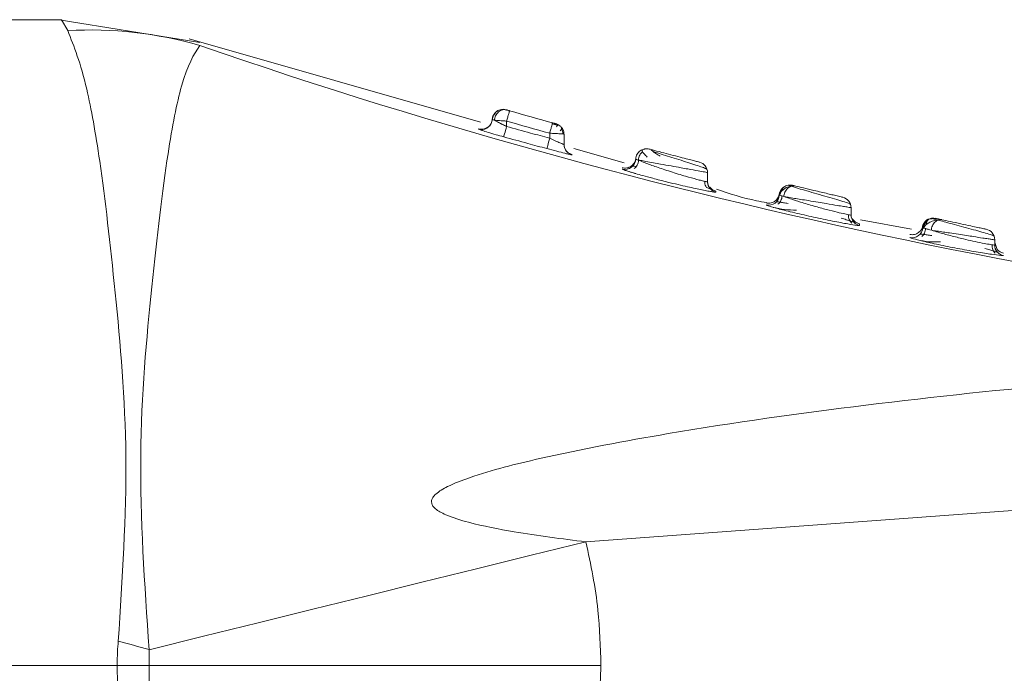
# Model space of a CAD drawing. Header units: millimetres. Extents: x -458 to 1924, y -69 to 431.
# Tile 40 of 49: x 1043 to 1057, y 162 to 171. Entities that reach past the tile are written whole.
import ezdxf

# ---------------------------------------------------------------- set-up
doc = ezdxf.new("R2010")
doc.units = ezdxf.units.MM

# ---------------------------------------------------------------- blocks, each defined once
blk = doc.blocks.new('Drawing View6')
at = {"color": 7, "linetype": 'Continuous', "lineweight": 18}
for p, q in [((-548.987, -6.366), (-560.987, -6.366)), ((-547.062, -6.683), (-549.019, -6.366)), ((-548.902, -6.518), (-548.987, -6.366)), ((-543.151, -7.792), (-547.211, -6.633)), ((-547.06, -6.726), (-547.06, -6.726)), ((-542.841, -7.622), (-542.856, -7.618)), ((-542.815, -7.619), (-542.818, -7.619)), ((-542.796, -7.621), (-542.795, -7.621)), ((-542.796, -7.622), (-542.788, -7.623)), ((-542.793, -7.626), (-542.796, -7.625)), ((-542.748, -7.642), (-542.746, -7.635)), ((-542.742, -7.64), (-542.747, -7.639)), ((-542.992, -7.786), (-542.987, -7.757)), ((-542.983, -7.747), (-542.988, -7.758)), ((-542.983, -7.758), (-542.978, -7.76)), ((-542.787, -7.779), (-542.787, -7.854)), ((-542.097, -7.818), (-542.1, -7.817)), ((-542.187, -7.949), (-542.187, -8.018)), ((-542.075, -7.828), (-542.085, -7.823)), ((-542.084, -7.822), (-542.084, -7.822)), ((-542.002, -7.959), (-541.987, -7.963)), ((-541.987, -7.963), (-541.987, -8.105)), ((-541.956, -8.192), (-541.98, -8.152)), ((-541.956, -8.192), (-541.98, -8.152)), ((-541.15, -8.363), (-541.852, -8.162)), ((-541.876, -8.25), (-541.876, -8.246)), ((-541.174, -8.449), (-541.174, -8.449)), ((-540.985, -8.512), (-541.082, -8.483)), ((-539.987, -8.497), (-539.987, -8.624)), ((-539.987, -8.624), (-539.987, -8.611)), ((-539.978, -8.672), (-539.987, -8.624)), ((-539.872, -8.77), (-539.872, -8.755)), ((-538.812, -8.685), (-538.853, -8.676)), ((-538.802, -8.674), (-538.795, -8.676)), ((-539.17, -8.948), (-539.17, -8.948)), ((-537.987, -8.987), (-537.987, -9.088)), ((-537.987, -9.088), (-537.987, -9.069)), ((-537.954, -9.16), (-537.979, -9.137)), ((-537.145, -9.285), (-537.857, -9.154)), ((-536.867, -9.135), (-536.918, -9.15)), ((-536.807, -9.137), (-536.914, -9.147)), ((-536.774, -9.159), (-536.85, -9.143)), ((-536.806, -9.135), (-536.812, -9.134)), ((-537.905, -9.233), (-537.868, -9.235)), ((-537.868, -9.235), (-537.869, -9.213)), ((-536.946, -9.281), (-536.908, -9.291)), ((-537.167, -9.402), (-537.167, -9.402)), ((-535.987, -9.433), (-535.987, -9.506)), ((-535.987, -9.47), (-535.953, -9.568)), ((-535.987, -9.506), (-535.987, -9.477)), ((-535.974, -9.558), (-535.979, -9.556)), ((-535.902, -9.653), (-535.864, -9.654)), ((-535.864, -9.654), (-535.864, -9.654)), ((-526.487, -12.521), (-541.682, -13.644)), ((-560.987, -15.366), (-548.213, -15.366))]:
    blk.add_line(p, q, dxfattribs=at)
at = {"color": 7, "linetype": 'Continuous', "lineweight": 18, "flags": 128}
for points in [[(-542.853, -7.616), (-542.829, -7.615), (-542.796, -7.621)], [(-542.827, -7.999), (-542.826, -7.995), (-542.824, -7.987), (-542.82, -7.973), (-542.815, -7.955), (-542.809, -7.933), (-542.802, -7.909), (-542.795, -7.882), (-542.787, -7.854)], [(-542.226, -8.163), (-542.225, -8.16), (-542.223, -8.151), (-542.219, -8.138), (-542.214, -8.12), (-542.208, -8.098), (-542.202, -8.073), (-542.195, -8.046), (-542.187, -8.018)], [(-541.979, -8.153), (-541.985, -8.13), (-541.987, -8.105)], [(-539.95, -8.723), (-539.955, -8.717), (-539.96, -8.71)], [(-538.813, -8.685), (-538.787, -8.682), (-538.758, -8.685)], [(-537.987, -8.987), (-537.989, -8.962), (-537.995, -8.94)], [(-535.987, -9.434), (-535.989, -9.408), (-535.996, -9.384)], [(-547.769, -15.147), (-547.009, -14.959), (-546.249, -14.772), (-545.488, -14.584), (-544.727, -14.396), (-543.966, -14.208), (-543.205, -14.02), (-542.443, -13.832), (-541.682, -13.644)]]:
    blk.add_lwpolyline(points, dxfattribs=at)
at = {"color": 7, "linetype": 'Continuous', "lineweight": 18}
for centre, radius, start, end in [((-548.58, -11.94), 5.431, 73.7433, 93.3999), ((-521.029, 68.492), 79.595, 250.91073, 266.068), ((-515.302, 88.525), 100, 254.07145, 254.4281), ((-543.137, -7.748), 0.15, 254.1954, 345.2267), ((-515.302, 88.525), 100.15, 254.07145, 254.4281), ((-541.837, -8.105), 0.15, 180.0126, 209.1714), ((-541.837, -8.105), 0.15, 209.1864, 255.0952), ((-541.137, -8.303), 0.15, 255.7021, 357.8504), ((-540.137, -8.497), 0.15, 360, 75.6421), ((-539.837, -8.624), 0.15, 180.0004, 206.6311), ((-539.137, -8.802), 0.15, 257.1479, 356.4955), ((-538.137, -8.987), 0.15, 360, 76.8202), ((-537.837, -9.088), 0.15, 180.0064, 258.0251), ((-536.838, -9.282), 0.15, 77.5849, 167.0421), ((-537.137, -9.255), 0.15, 258.6302, 354.8555), ((-536.137, -9.433), 0.15, 360, 77.9926), ((-535.837, -9.506), 0.15, 180.0075, 259.4971), ((-592.329, -174.069), 165.052, 74.337, 74.49185)]:
    blk.add_arc(centre, radius, start, end, dxfattribs=at)
for points, knots in [([(-548.198, -15.027), (-548.141, -14.156), (-548.029, -12.43), (-548.239, -10.111), (-548.431, -8.416), (-548.658, -7.13), (-548.813, -6.742), (-548.902, -6.518)], [0, 0, 0, 0, 0.215496, 0.427053, 0.635274, 0.788728, 1, 1, 1, 1]), ([(-547.769, -15.147), (-547.831, -14.229), (-547.953, -12.421), (-547.73, -10.004), (-547.53, -8.289), (-547.295, -7.081), (-547.146, -6.855), (-547.06, -6.726)], [0, 0, 0, 0, 0.215583, 0.424685, 0.63353, 0.789403, 1, 1, 1, 1]), ([(-542.987, -7.757), (-542.986, -7.746), (-542.984, -7.725), (-542.971, -7.694), (-542.952, -7.666), (-542.925, -7.642), (-542.894, -7.624), (-542.871, -7.619), (-542.859, -7.617)], [0, 0, 0, 0, 0.149286, 0.310346, 0.480337, 0.655173, 0.830009, 1, 1, 1, 1]), ([(-542.923, -7.644), (-542.933, -7.652), (-542.951, -7.667), (-542.97, -7.697), (-542.982, -7.729), (-542.984, -7.75), (-542.985, -7.76)], [0, 0, 0, 0, 0.267472, 0.527266, 0.772918, 1, 1, 1, 1]), ([(-542.86, -7.617), (-542.871, -7.619), (-542.895, -7.624), (-542.925, -7.643), (-542.949, -7.668), (-542.959, -7.689), (-542.963, -7.7)], [0, 0, 0, 0, 0.241254, 0.493089, 0.748528, 1, 1, 1, 1]), ([(-542.956, -7.767), (-542.955, -7.757), (-542.952, -7.736), (-542.94, -7.705), (-542.923, -7.675), (-542.899, -7.65), (-542.872, -7.631), (-542.842, -7.621), (-542.814, -7.618), (-542.797, -7.621), (-542.788, -7.623)], [0, 0, 0, 0, 0.113774, 0.236652, 0.366448, 0.500002, 0.633556, 0.763352, 0.886228, 1, 1, 1, 1]), ([(-542.859, -7.617), (-542.848, -7.616), (-542.827, -7.614), (-542.806, -7.618), (-542.796, -7.621)], [0, 0, 0, 0, 0.518969, 1, 1, 1, 1]), ([(-542.788, -7.623), (-542.791, -7.622), (-542.795, -7.621), (-542.796, -7.621), (-542.796, -7.621)], [0, 0, 0, 0, 0.5566588, 1, 1, 1, 1]), ([(-542.746, -7.635), (-542.75, -7.634), (-542.757, -7.632), (-542.769, -7.629), (-542.78, -7.625), (-542.785, -7.624), (-542.788, -7.623)], [0, 0, 0, 0, 0.230799, 0.45919, 0.732023, 1, 1, 1, 1]), ([(-542.987, -7.75), (-542.988, -7.76), (-542.991, -7.782), (-543.003, -7.813), (-543.022, -7.842), (-543.049, -7.866), (-543.081, -7.884), (-543.115, -7.893), (-543.148, -7.894), (-543.169, -7.889), (-543.179, -7.887)], [0, 0, 0, 0, 0.113729, 0.236596, 0.366411, 0.5, 0.633589, 0.763404, 0.886271, 1, 1, 1, 1]), ([(-542.956, -7.767), (-542.966, -7.764), (-542.98, -7.76), (-542.982, -7.759), (-542.983, -7.758)], [0, 0, 0, 0, 0.6615532, 1, 1, 1, 1]), ([(-542.956, -7.767), (-542.946, -7.773), (-542.923, -7.786), (-542.889, -7.803), (-542.862, -7.817), (-542.834, -7.832), (-542.807, -7.845), (-542.787, -7.854)], [0, 0, 0, 0, 0.2497197, 0.544545, 0.5985125, 0.6925505, 1, 1, 1, 1]), ([(-542.072, -7.839), (-542.078, -7.838), (-542.09, -7.834), (-542.111, -7.828), (-542.132, -7.821), (-542.147, -7.817), (-542.155, -7.814)], [0, 0, 0, 0, 0.25479, 0.506105, 0.754294, 1, 1, 1, 1]), ([(-542.15, -7.816), (-542.15, -7.816), (-542.147, -7.805), (-542.147, -7.805), (-542.147, -7.804)], [0, 0, 0, 0, 0.0213255, 1, 1, 1, 1]), ([(-542.106, -7.816), (-542.106, -7.815), (-542.109, -7.815), (-542.116, -7.813), (-542.125, -7.81), (-542.136, -7.807), (-542.143, -7.805), (-542.147, -7.804)], [0, 0, 0, 0, 0.105991, 0.333803, 0.551339, 0.769735, 1, 1, 1, 1]), ([(-542.106, -7.816), (-542.104, -7.816), (-542.097, -7.818), (-542.089, -7.821), (-542.082, -7.827), (-542.076, -7.835), (-542.078, -7.846), (-542.09, -7.855), (-542.097, -7.859)], [0, 0, 0, 0, 0.05159, 0.174567, 0.301114, 0.43228, 0.708141, 1, 1, 1, 1]), ([(-542.041, -7.849), (-542.045, -7.846), (-542.06, -7.83), (-542.081, -7.823), (-542.097, -7.818)], [0, 0, 0, 0, 0.247484, 1, 1, 1, 1]), ([(-543.178, -7.888), (-543.178, -7.888), (-543.178, -7.886), (-543.178, -7.889), (-543.178, -7.892)], [0, 0, 0, 0, 0.119604, 1, 1, 1, 1]), ([(-543.178, -7.892), (-543.176, -7.893), (-543.174, -7.895), (-543.151, -7.903), (-543.141, -7.906)], [0, 0, 0, 0, 0.573704, 1, 1, 1, 1]), ([(-543.141, -7.906), (-543.136, -7.908), (-543.117, -7.914), (-543.046, -7.936), (-542.942, -7.967), (-542.864, -7.989), (-542.827, -7.999)], [0, 0, 0, 0, 0.101941, 0.403347, 0.72158, 1, 1, 1, 1]), ([(-542.787, -7.854), (-542.676, -7.885), (-542.476, -7.94), (-542.276, -7.994), (-542.187, -8.018)], [0, 0, 0, 0, 0.558056, 1, 1, 1, 1]), ([(-542.042, -7.917), (-542.036, -7.911), (-542.023, -7.899), (-542.017, -7.882), (-542.022, -7.865), (-542.035, -7.853), (-542.041, -7.849)], [0, 0, 0, 0, 0.29164, 0.563303, 0.818704, 1, 1, 1, 1]), ([(-541.987, -7.963), (-541.989, -7.947), (-541.992, -7.914), (-542.008, -7.88), (-542.023, -7.867), (-542.026, -7.864)], [0, 0, 0, 0, 0.449107, 0.898213, 1, 1, 1, 1]), ([(-542.002, -7.959), (-542.002, -7.95), (-542.003, -7.931), (-542.01, -7.904), (-542.018, -7.887), (-542.022, -7.88)], [0, 0, 0, 0, 0.330482, 0.678172, 1, 1, 1, 1]), ([(-542.827, -7.999), (-542.715, -8.03), (-542.515, -8.085), (-542.315, -8.139), (-542.226, -8.163)], [0, 0, 0, 0, 0.558055, 1, 1, 1, 1]), ([(-542.187, -8.018), (-542.16, -8.031), (-542.109, -8.055), (-542.051, -8.08), (-542.015, -8.095), (-541.992, -8.104), (-541.989, -8.105), (-541.987, -8.105)], [0, 0, 0, 0, 0.268651, 0.518505, 0.657801, 0.816403, 1, 1, 1, 1]), ([(-542.226, -8.163), (-542.179, -8.176), (-542.087, -8.2), (-541.987, -8.225), (-541.924, -8.24), (-541.884, -8.249), (-541.879, -8.25), (-541.876, -8.25)], [0, 0, 0, 0, 0.261453, 0.508983, 0.649421, 0.811251, 1, 1, 1, 1]), ([(-541.987, -8.101), (-541.987, -8.101), (-541.987, -8.1), (-541.987, -8.103), (-541.987, -8.105)], [0, 0, 0, 0, 0.102086, 1, 1, 1, 1]), ([(-541.875, -8.246), (-541.89, -8.241), (-541.922, -8.23), (-541.944, -8.205), (-541.956, -8.192)], [0, 0, 0, 0, 0.486024, 1, 1, 1, 1]), ([(-540.987, -8.309), (-540.986, -8.297), (-540.983, -8.273), (-540.969, -8.241), (-540.95, -8.215), (-540.927, -8.194), (-540.901, -8.178), (-540.87, -8.168), (-540.846, -8.163), (-540.834, -8.165), (-540.833, -8.165)], [0, 0, 0, 0, 0.157517, 0.306983, 0.445338, 0.571023, 0.698549, 0.838664, 0.989533, 1, 1, 1, 1]), ([(-540.893, -8.205), (-540.9, -8.212), (-540.916, -8.226), (-540.934, -8.254), (-540.947, -8.288), (-540.949, -8.313), (-540.95, -8.326)], [0, 0, 0, 0, 0.220067, 0.462731, 0.724706, 1, 1, 1, 1]), ([(-540.874, -8.17), (-540.883, -8.173), (-540.901, -8.181), (-540.898, -8.204), (-540.875, -8.235), (-540.843, -8.265), (-540.827, -8.281)], [0, 0, 0, 0, 0.2184254, 0.4703971, 0.7310055, 1, 1, 1, 1]), ([(-540.874, -8.17), (-540.87, -8.169), (-540.856, -8.164), (-540.83, -8.164), (-540.809, -8.168), (-540.799, -8.17)], [0, 0, 0, 0, 0.161259, 0.596528, 1, 1, 1, 1]), ([(-540.1, -8.351), (-540.101, -8.351), (-540.104, -8.35), (-540.13, -8.344), (-540.182, -8.33), (-540.264, -8.309), (-540.371, -8.281), (-540.501, -8.248), (-540.644, -8.21), (-540.744, -8.184), (-540.792, -8.171), (-540.797, -8.17), (-540.799, -8.17)], [0, 0, 0, 0, 0.05889, 0.131984, 0.227373, 0.317308, 0.424713, 0.545782, 0.670567, 0.834795, 0.917467, 1, 1, 1, 1]), ([(-540.646, -8.27), (-540.668, -8.257), (-540.71, -8.23), (-540.752, -8.2), (-540.773, -8.181), (-540.772, -8.179), (-540.771, -8.179)], [0, 0, 0, 0, 0.298046, 0.586209, 0.860592, 1, 1, 1, 1]), ([(-539.993, -8.454), (-539.998, -8.45), (-540.009, -8.441), (-540.076, -8.417), (-540.172, -8.384), (-540.291, -8.347), (-540.419, -8.306), (-540.546, -8.267), (-540.663, -8.23), (-540.722, -8.21), (-540.751, -8.201)], [0, 0, 0, 0, 0.132225, 0.26258, 0.390831, 0.516895, 0.640807, 0.762636, 0.882396, 1, 1, 1, 1]), ([(-540.987, -8.289), (-540.988, -8.3), (-540.99, -8.321), (-541.002, -8.352), (-541.021, -8.381), (-541.047, -8.406), (-541.078, -8.424), (-541.112, -8.434), (-541.145, -8.436), (-541.166, -8.432), (-541.176, -8.43)], [0, 0, 0, 0, 0.113822, 0.236712, 0.366489, 0.500005, 0.63352, 0.763294, 0.886181, 1, 1, 1, 1]), ([(-540.949, -8.322), (-540.95, -8.334), (-540.953, -8.359), (-540.966, -8.393), (-540.985, -8.421), (-541, -8.435), (-541.008, -8.442)], [0, 0, 0, 0, 0.275, 0.536907, 0.779688, 1, 1, 1, 1]), ([(-540.987, -8.309), (-540.986, -8.31), (-540.984, -8.312), (-540.952, -8.321), (-540.861, -8.362), (-540.702, -8.418), (-540.536, -8.473), (-540.397, -8.518), (-540.267, -8.556), (-540.154, -8.587), (-540.069, -8.609), (-540.022, -8.62), (-539.993, -8.626), (-539.989, -8.625), (-539.987, -8.624)], [0, 0, 0, 0, 0.0378839, 0.1166562, 0.2348376, 0.3589194, 0.4901213, 0.5622963, 0.6299908, 0.7516343, 0.8156266, 0.8782277, 0.9396207, 1, 1, 1, 1]), ([(-539.987, -8.497), (-539.989, -8.496), (-539.993, -8.495), (-540.033, -8.488), (-540.117, -8.473), (-540.237, -8.452), (-540.368, -8.428), (-540.498, -8.404), (-540.629, -8.381), (-540.749, -8.358), (-540.847, -8.341), (-540.926, -8.325), (-540.977, -8.319), (-540.984, -8.312), (-540.987, -8.309)], [0, 0, 0, 0, 0.065832, 0.132704, 0.235989, 0.351358, 0.415251, 0.503915, 0.599976, 0.669222, 0.755303, 0.834588, 0.917484, 1, 1, 1, 1]), ([(-541.174, -8.449), (-541.167, -8.453), (-541.156, -8.46), (-541.101, -8.477), (-541.081, -8.484)], [0, 0, 0, 0, 0.640124, 1, 1, 1, 1]), ([(-541.081, -8.484), (-541.056, -8.491), (-541.028, -8.5), (-540.963, -8.519), (-540.885, -8.541), (-540.737, -8.581), (-540.567, -8.624), (-540.401, -8.664), (-540.234, -8.702), (-540.117, -8.727), (-540.065, -8.738), (-540.064, -8.738)], [0, 0, 0, 0, 0.112652, 0.126212, 0.237314, 0.370015, 0.549417, 0.675816, 0.792701, 0.99686, 1, 1, 1, 1]), ([(-540.981, -8.413), (-540.982, -8.413), (-540.999, -8.41), (-541.019, -8.407), (-541.026, -8.409), (-541.03, -8.409)], [0, 0, 0, 0, 0.0155096, 0.5306188, 1, 1, 1, 1]), ([(-540.004, -8.706), (-540.007, -8.7), (-540.016, -8.684), (-540.025, -8.654), (-540.025, -8.629), (-540.025, -8.617)], [0, 0, 0, 0, 0.2238259, 0.6024936, 1, 1, 1, 1]), ([(-540.064, -8.738), (-540.035, -8.744), (-539.977, -8.755), (-539.918, -8.766), (-539.879, -8.772), (-539.874, -8.771), (-539.872, -8.77)], [0, 0, 0, 0, 0.251113, 0.505264, 0.754843, 1, 1, 1, 1]), ([(-539.947, -8.726), (-539.951, -8.724), (-539.959, -8.721), (-539.982, -8.713), (-540.002, -8.706), (-540.004, -8.706)], [0, 0, 0, 0, 0.487166, 0.968224, 1, 1, 1, 1]), ([(-539.948, -8.724), (-539.949, -8.724), (-539.963, -8.712), (-539.974, -8.693), (-539.978, -8.674), (-539.978, -8.672)], [0, 0, 0, 0, 0.0511772, 0.8809558, 1, 1, 1, 1]), ([(-539.871, -8.755), (-539.887, -8.75), (-539.919, -8.739), (-539.943, -8.714), (-539.955, -8.702)], [0, 0, 0, 0, 0.485471, 1, 1, 1, 1]), ([(-539.872, -8.77), (-539.888, -8.765), (-539.917, -8.756), (-539.938, -8.734), (-539.948, -8.724)], [0, 0, 0, 0, 0.538988, 1, 1, 1, 1]), ([(-539.164, -8.915), (-539.212, -8.907), (-539.45, -8.866), (-539.68, -8.79), (-539.864, -8.73)], [0, 0, 0, 0, 0.198616, 1, 1, 1, 1]), ([(-538.987, -8.811), (-538.986, -8.801), (-538.984, -8.78), (-538.972, -8.75), (-538.953, -8.722), (-538.928, -8.698), (-538.897, -8.681), (-538.865, -8.671), (-538.833, -8.669), (-538.812, -8.672), (-538.802, -8.674)], [0, 0, 0, 0, 0.11449, 0.237535, 0.367026, 0.499999, 0.632972, 0.762464, 0.885509, 1, 1, 1, 1]), ([(-538.812, -8.685), (-538.834, -8.689), (-538.878, -8.697), (-538.932, -8.73), (-538.971, -8.773), (-538.979, -8.803), (-538.983, -8.818)], [0, 0, 0, 0, 0.244465, 0.500345, 0.755616, 1, 1, 1, 1]), ([(-538.866, -8.673), (-538.877, -8.676), (-538.9, -8.682), (-538.927, -8.701), (-538.948, -8.727), (-538.954, -8.748), (-538.957, -8.759)], [0, 0, 0, 0, 0.239996, 0.490148, 0.745302, 1, 1, 1, 1]), ([(-538.925, -8.831), (-538.924, -8.821), (-538.921, -8.8), (-538.91, -8.769), (-538.893, -8.739), (-538.87, -8.714), (-538.843, -8.695), (-538.814, -8.684), (-538.785, -8.68), (-538.767, -8.683), (-538.758, -8.685)], [0, 0, 0, 0, 0.114126, 0.237091, 0.366746, 0.500021, 0.633293, 0.762938, 0.88589, 1, 1, 1, 1]), ([(-537.994, -8.941), (-538, -8.937), (-538.013, -8.928), (-538.096, -8.901), (-538.213, -8.866), (-538.353, -8.825), (-538.5, -8.783), (-538.637, -8.743), (-538.754, -8.709), (-538.8, -8.694), (-538.823, -8.686)], [0, 0, 0, 0, 0.132292, 0.262646, 0.390849, 0.516885, 0.640812, 0.762689, 0.882479, 1, 1, 1, 1]), ([(-538.802, -8.674), (-538.804, -8.674), (-538.807, -8.673), (-538.804, -8.674), (-538.802, -8.674)], [0, 0, 0, 0, 0.555969, 1, 1, 1, 1]), ([(-538.795, -8.676), (-538.793, -8.676), (-538.789, -8.677), (-538.77, -8.682), (-538.758, -8.685)], [0, 0, 0, 0, 0.412026, 1, 1, 1, 1]), ([(-538.103, -8.841), (-538.104, -8.84), (-538.106, -8.84), (-538.125, -8.836), (-538.165, -8.826), (-538.229, -8.811), (-538.312, -8.791), (-538.405, -8.769), (-538.524, -8.741), (-538.662, -8.708), (-538.726, -8.693), (-538.758, -8.685)], [0, 0, 0, 0, 0.060974, 0.134031, 0.226048, 0.34221, 0.435268, 0.540822, 0.65477, 0.828002, 1, 1, 1, 1]), ([(-538.987, -8.782), (-538.989, -8.794), (-538.992, -8.818), (-539.006, -8.849), (-539.025, -8.875), (-539.047, -8.896), (-539.073, -8.911), (-539.103, -8.922), (-539.138, -8.926), (-539.161, -8.922), (-539.173, -8.92)], [0, 0, 0, 0, 0.136997, 0.267594, 0.389104, 0.5, 0.610896, 0.732407, 0.863003, 1, 1, 1, 1]), ([(-538.864, -8.929), (-538.887, -8.924), (-538.934, -8.916), (-538.984, -8.908), (-539.018, -8.903), (-539.024, -8.905), (-539.028, -8.905)], [0, 0, 0, 0, 0.2550275, 0.5104032, 0.7665473, 1, 1, 1, 1]), ([(-538.949, -8.819), (-538.95, -8.832), (-538.953, -8.856), (-538.966, -8.889), (-538.984, -8.917), (-538.999, -8.931), (-539.006, -8.938)], [0, 0, 0, 0, 0.274767, 0.536455, 0.779273, 1, 1, 1, 1]), ([(-538.925, -8.831), (-538.943, -8.825), (-538.979, -8.815), (-538.985, -8.812), (-538.987, -8.811)], [0, 0, 0, 0, 0.499024, 1, 1, 1, 1]), ([(-538.925, -8.831), (-538.896, -8.841), (-538.835, -8.863), (-538.687, -8.911), (-538.511, -8.963), (-538.33, -9.012), (-538.181, -9.05), (-538.071, -9.076), (-538, -9.089), (-537.991, -9.089), (-537.987, -9.088)], [0, 0, 0, 0, 0.117871, 0.245763, 0.395767, 0.530728, 0.660259, 0.774453, 0.8886, 1, 1, 1, 1]), ([(-537.987, -8.987), (-537.989, -8.986), (-537.994, -8.985), (-538.031, -8.979), (-538.092, -8.969), (-538.19, -8.953), (-538.313, -8.933), (-538.453, -8.91), (-538.576, -8.889), (-538.688, -8.871), (-538.783, -8.855), (-538.865, -8.841), (-538.905, -8.834), (-538.925, -8.831)], [0, 0, 0, 0, 0.080913, 0.164987, 0.252315, 0.342981, 0.476044, 0.563968, 0.668503, 0.754691, 0.829237, 0.918078, 1, 1, 1, 1]), ([(-539.17, -8.948), (-539.162, -8.953), (-539.144, -8.962), (-539.041, -8.99), (-538.99, -9.004)], [0, 0, 0, 0, 0.505253, 1, 1, 1, 1]), ([(-539.074, -8.982), (-539.021, -8.993), (-538.92, -9.016), (-538.803, -9.019), (-538.747, -9.02)], [0, 0, 0, 0, 0.524533, 1, 1, 1, 1]), ([(-538.99, -9.004), (-538.988, -9.004), (-538.94, -9.018), (-538.77, -9.059), (-538.511, -9.118), (-538.242, -9.174), (-538.02, -9.216), (-537.943, -9.227), (-537.905, -9.233)], [0, 0, 0, 0, 0.005956, 0.202049, 0.406582, 0.612103, 0.812688, 1, 1, 1, 1]), ([(-537.949, -9.188), (-537.953, -9.187), (-537.959, -9.184), (-537.996, -9.172), (-538.052, -9.155), (-538.102, -9.139), (-538.127, -9.131)], [0, 0, 0, 0, 0.235851, 0.49353, 0.748256, 1, 1, 1, 1]), ([(-537.979, -9.201), (-537.985, -9.194), (-537.999, -9.18), (-538.014, -9.153), (-538.024, -9.119), (-538.025, -9.095), (-538.025, -9.083)], [0, 0, 0, 0, 0.220871, 0.463715, 0.725343, 1, 1, 1, 1]), ([(-537.868, -9.212), (-537.884, -9.207), (-537.917, -9.197), (-537.941, -9.172), (-537.954, -9.159)], [0, 0, 0, 0, 0.484897, 1, 1, 1, 1]), ([(-536.916, -9.148), (-536.926, -9.154), (-536.945, -9.166), (-536.967, -9.192), (-536.983, -9.219), (-536.988, -9.239), (-536.991, -9.248)], [0, 0, 0, 0, 0.265321, 0.523973, 0.77024, 1, 1, 1, 1]), ([(-536.988, -9.268), (-536.986, -9.259), (-536.983, -9.239), (-536.971, -9.21), (-536.952, -9.182), (-536.928, -9.16), (-536.899, -9.143), (-536.878, -9.137), (-536.867, -9.135)], [0, 0, 0, 0, 0.151885, 0.314466, 0.48505, 0.659937, 0.834824, 1, 1, 1, 1]), ([(-536.766, -9.157), (-536.791, -9.16), (-536.843, -9.166), (-536.909, -9.196), (-536.959, -9.235), (-536.973, -9.263), (-536.98, -9.277)], [0, 0, 0, 0, 0.23898, 0.491792, 0.748533, 1, 1, 1, 1]), ([(-536.922, -9.164), (-536.929, -9.17), (-536.944, -9.184), (-536.963, -9.21), (-536.976, -9.242), (-536.979, -9.265), (-536.98, -9.277)], [0, 0, 0, 0, 0.221755, 0.464769, 0.725978, 1, 1, 1, 1]), ([(-536.876, -9.137), (-536.886, -9.14), (-536.905, -9.147), (-536.931, -9.169), (-536.935, -9.197), (-536.938, -9.215)], [0, 0, 0, 0, 0.243649, 0.487532, 1, 1, 1, 1]), ([(-536.87, -9.3), (-536.868, -9.29), (-536.866, -9.27), (-536.855, -9.239), (-536.84, -9.211), (-536.819, -9.186), (-536.796, -9.167), (-536.771, -9.155), (-536.746, -9.15), (-536.73, -9.152), (-536.723, -9.153)], [0, 0, 0, 0, 0.114654, 0.237751, 0.367198, 0.500063, 0.632919, 0.762338, 0.885395, 1, 1, 1, 1]), ([(-536.812, -9.134), (-536.812, -9.134), (-536.814, -9.134), (-536.81, -9.134), (-536.806, -9.135)], [0, 0, 0, 0, 0.104705, 1, 1, 1, 1]), ([(-536.806, -9.135), (-536.802, -9.136), (-536.793, -9.138), (-536.745, -9.149), (-536.722, -9.154)], [0, 0, 0, 0, 0.522143, 1, 1, 1, 1]), ([(-535.995, -9.385), (-536.001, -9.381), (-536.012, -9.373), (-536.084, -9.349), (-536.187, -9.319), (-536.313, -9.285), (-536.448, -9.249), (-536.579, -9.213), (-536.697, -9.181), (-536.752, -9.165), (-536.78, -9.157)], [0, 0, 0, 0, 0.13238, 0.262853, 0.391222, 0.517434, 0.641463, 0.763294, 0.882858, 1, 1, 1, 1]), ([(-536.773, -9.158), (-536.766, -9.155), (-536.749, -9.15), (-536.732, -9.152), (-536.723, -9.154)], [0, 0, 0, 0, 0.462476, 1, 1, 1, 1]), ([(-536.106, -9.287), (-536.107, -9.287), (-536.108, -9.286), (-536.125, -9.283), (-536.159, -9.275), (-536.223, -9.262), (-536.325, -9.24), (-536.462, -9.21), (-536.611, -9.178), (-536.685, -9.162), (-536.722, -9.154)], [0, 0, 0, 0, 0.062202, 0.135737, 0.227017, 0.340978, 0.481272, 0.64725, 0.824568, 1, 1, 1, 1]), ([(-536.988, -9.226), (-536.989, -9.237), (-536.993, -9.26), (-537.011, -9.299), (-537.046, -9.337), (-537.093, -9.359), (-537.135, -9.365), (-537.158, -9.361), (-537.169, -9.36)], [0, 0, 0, 0, 0.136954, 0.267626, 0.5, 0.732374, 0.863046, 1, 1, 1, 1]), ([(-536.949, -9.271), (-536.951, -9.283), (-536.953, -9.307), (-536.965, -9.34), (-536.983, -9.368), (-536.997, -9.382), (-537.004, -9.389)], [0, 0, 0, 0, 0.274582, 0.536108, 0.778961, 1, 1, 1, 1]), ([(-536.988, -9.268), (-536.99, -9.253), (-536.992, -9.238), (-536.991, -9.247), (-536.991, -9.248)], [0, 0, 0, 0, 0.981746, 1, 1, 1, 1]), ([(-536.864, -9.301), (-536.9, -9.292), (-536.97, -9.274), (-536.982, -9.27), (-536.988, -9.268)], [0, 0, 0, 0, 0.501133, 1, 1, 1, 1]), ([(-536.864, -9.301), (-536.835, -9.31), (-536.761, -9.334), (-536.606, -9.376), (-536.436, -9.418), (-536.284, -9.454), (-536.158, -9.48), (-536.06, -9.498), (-535.998, -9.508), (-535.991, -9.507), (-535.987, -9.506)], [0, 0, 0, 0, 0.103498, 0.258662, 0.412509, 0.522336, 0.64949, 0.77121, 0.887895, 1, 1, 1, 1]), ([(-535.987, -9.433), (-535.989, -9.433), (-535.993, -9.433), (-536.025, -9.428), (-536.077, -9.42), (-536.16, -9.408), (-536.264, -9.392), (-536.382, -9.374), (-536.495, -9.357), (-536.605, -9.34), (-536.707, -9.325), (-536.793, -9.312), (-536.841, -9.305), (-536.864, -9.301)], [0, 0, 0, 0, 0.081863, 0.166352, 0.253534, 0.343472, 0.472825, 0.555787, 0.650793, 0.754358, 0.828991, 0.917965, 1, 1, 1, 1]), ([(-537.167, -9.402), (-537.158, -9.407), (-537.141, -9.416), (-537.037, -9.441), (-536.986, -9.454)], [0, 0, 0, 0, 0.507279, 1, 1, 1, 1]), ([(-537.063, -9.435), (-537.01, -9.445), (-536.911, -9.465), (-536.796, -9.464), (-536.742, -9.464)], [0, 0, 0, 0, 0.524646, 1, 1, 1, 1]), ([(-536.862, -9.376), (-536.886, -9.372), (-536.932, -9.365), (-536.982, -9.357), (-537.016, -9.354), (-537.022, -9.355), (-537.025, -9.355)], [0, 0, 0, 0, 0.254893, 0.510274, 0.766525, 1, 1, 1, 1]), ([(-536.986, -9.454), (-536.984, -9.454), (-536.936, -9.466), (-536.766, -9.503), (-536.508, -9.554), (-536.241, -9.603), (-536.018, -9.639), (-535.94, -9.648), (-535.902, -9.653)], [0, 0, 0, 0, 0.007098, 0.203146, 0.406116, 0.610154, 0.810663, 1, 1, 1, 1]), ([(-535.951, -9.604), (-535.954, -9.603), (-535.96, -9.601), (-535.997, -9.59), (-536.051, -9.575), (-536.101, -9.561), (-536.126, -9.554)], [0, 0, 0, 0, 0.235511, 0.49311, 0.747917, 1, 1, 1, 1]), ([(-535.987, -9.506), (-535.989, -9.508), (-535.992, -9.51), (-536.022, -9.504), (-536.029, -9.503)], [0, 0, 0, 0, 0.782625, 1, 1, 1, 1]), ([(-535.979, -9.62), (-535.986, -9.613), (-535.999, -9.599), (-536.014, -9.571), (-536.024, -9.538), (-536.024, -9.514), (-536.025, -9.502)], [0, 0, 0, 0, 0.221141, 0.464011, 0.725495, 1, 1, 1, 1]), ([(-535.864, -9.619), (-535.881, -9.614), (-535.915, -9.605), (-535.94, -9.58), (-535.953, -9.567)], [0, 0, 0, 0, 0.484367, 1, 1, 1, 1]), ([(-526.487, -11.062), (-528.325, -11.098), (-532.101, -11.172), (-536.785, -11.583), (-540.225, -12.066), (-542.065, -12.412), (-543.094, -12.667), (-543.572, -12.849), (-543.745, -12.946), (-543.813, -13.019), (-543.834, -13.063), (-543.834, -13.107), (-543.813, -13.149), (-543.773, -13.189), (-543.713, -13.229), (-543.563, -13.302), (-543.218, -13.404), (-542.565, -13.531), (-542.016, -13.602), (-541.682, -13.644)], [0, 0, 0, 0, 0.277155, 0.569443, 0.709642, 0.801656, 0.852577, 0.869317, 0.879228, 0.882226, 0.884534, 0.88657, 0.888768, 0.891502, 0.895083, 0.899771, 0.916626, 0.949186, 1, 1, 1, 1]), ([(-541.682, -13.644), (-541.615, -13.961), (-541.495, -14.529), (-541.48, -15.109), (-541.473, -15.366)], [0, 0, 0, 0, 0.556738, 1, 1, 1, 1]), ([(-548.213, -15.366), (-548.213, -15.303), (-548.211, -15.189), (-548.202, -15.077), (-548.198, -15.027)], [0, 0, 0, 0, 0.558771, 1, 1, 1, 1]), ([(-547.769, -15.366), (-547.769, -15.325), (-547.769, -15.252), (-547.769, -15.179), (-547.769, -15.147)], [0, 0, 0, 0, 0.56272, 1, 1, 1, 1]), ([(-548.198, -15.705), (-548.203, -15.641), (-548.212, -15.529), (-548.213, -15.415), (-548.213, -15.366)], [0, 0, 0, 0, 0.561067, 1, 1, 1, 1]), ([(-548.213, -15.366), (-548.13, -15.366), (-547.982, -15.366), (-547.834, -15.366), (-547.769, -15.366)], [0, 0, 0, 0, 0.559994, 1, 1, 1, 1]), ([(-547.769, -15.585), (-547.769, -15.544), (-547.769, -15.471), (-547.769, -15.398), (-547.769, -15.366)], [0, 0, 0, 0, 0.5563326, 1, 1, 1, 1]), ([(-547.769, -15.366), (-546.595, -15.367), (-544.498, -15.37), (-542.397, -15.367), (-541.473, -15.366)], [0, 0, 0, 0, 0.560021, 1, 1, 1, 1]), ([(-541.473, -15.366), (-541.484, -15.692), (-541.504, -16.273), (-541.628, -16.84), (-541.682, -17.087)], [0, 0, 0, 0, 0.5628918, 1, 1, 1, 1])]:
    blk.add_open_spline(points, degree=3, knots=knots, dxfattribs=at)
for points in [[(-542.787, -7.779), (-542.782, -7.761), (-542.771, -7.723), (-542.757, -7.675), (-542.748, -7.642), (-542.747, -7.637), (-542.746, -7.635)], [(-542.787, -7.779), (-542.804, -7.778), (-542.838, -7.776), (-542.885, -7.773), (-542.926, -7.77), (-542.946, -7.768), (-542.956, -7.767)], [(-542.187, -7.949), (-542.182, -7.93), (-542.171, -7.892), (-542.158, -7.844), (-542.149, -7.811), (-542.147, -7.806), (-542.147, -7.804)], [(-541.987, -7.963), (-541.99, -7.961), (-541.996, -7.959), (-542.042, -7.956), (-542.108, -7.952), (-542.161, -7.95), (-542.187, -7.949)]]:
    blk.add_open_spline(points, degree=3, dxfattribs=at)

msp = doc.modelspace()

# ---------------------------------------------------------------- block references
at = {"color": 7, "linetype": 'Continuous', "lineweight": 18}
msp.add_blockref('Drawing View6', (1592.519, 177.474), dxfattribs=at)

doc.saveas('drawing.dxf')
